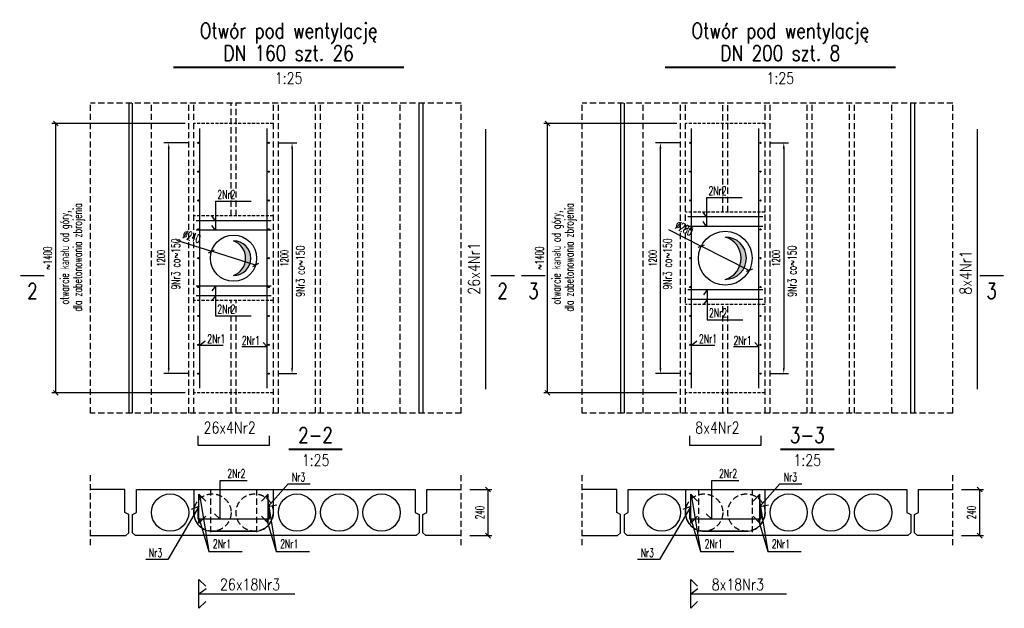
# Model space of a CAD drawing. Header units: millimetres. Extents: x 42034 to 81515, y -12159 to 10238.
# Tile 6 of 14: x 44724 to 49848, y 6983 to 10043. Entities that reach past the tile are written whole.
import ezdxf
from ezdxf.enums import TextEntityAlignment as Align

# ---------------------------------------------------------------- set-up
doc = ezdxf.new("R2010")
doc.units = ezdxf.units.MM
doc.header["$LTSCALE"] = 2.5
doc.linetypes.add('DASHED', pattern=[19.05, 12.7, -6.35])
doc.linetypes.add('DASHED2', pattern=[9.525, 6.35, -3.175])
for name, color, linetype in [('Gruba', 6, 'Continuous'), ('Niewidoczne', 181, 'DASHED'), ('Odnosnik_strzemiona', 40, 'Continuous'), ('Odnosnik_zbrojenie', 25, 'Continuous'), ('Opis_zbrojenie', 7, 'Continuous'), ('Otwory_projektowane', 3, 'Continuous'), ('Przekroj', 2, 'Continuous'), ('Przerywana', 5, 'DASHED'), ('Strzemiona', 4, 'Continuous'), ('Tekst', 31, 'Continuous'), ('Widok', 8, 'Continuous'), ('Wyburzenia', 115, 'DASHED2'), ('Wymiary', 86, 'Continuous'), ('Zbrojenie', 1, 'Continuous')]:
    doc.layers.add(name, color=color, linetype=linetype)
doc.styles.add('Romans', font='romans.shx', dxfattribs={"width": 0.6})
doc.styles.get("Standard").update_dxf_attribs({"font": 'romans.shx', "width": 0.65})
doc.styles.add('style1', font='romand.shx', dxfattribs={"width": 0.8})
doc.dimstyles.new('Skala_25', dxfattribs={"dimscale": 10, "dimtxt": 4.5, "dimasz": 2.5, "dimexe": 2, "dimexo": 4.5, "dimgap": 2, "dimtad": 1, "dimdec": 0, "dimdsep": 46, "dimtxsty": 'Romans', "dimblk": 'OBLIQUE', "dimcen": 0.09, "dimclrt": 31, "dimadec": 0, "dimazin": 0, "dimtfac": 1, "dimtdec": 0, "dimtix": 1, "dimtmove": 2, "dimatfit": 3, "dimldrblk": 'DOT', "dimfxl": 1, "dimtolj": 1, "dimtzin": 0, "dimarcsym": 0})
doc.dimstyles.new('Strzemiona_25', dxfattribs={"dimscale": 10, "dimtxt": 4, "dimasz": 3, "dimexe": 2.5, "dimexo": 5, "dimgap": 2, "dimtad": 1, "dimdec": 0, "dimrnd": 5, "dimzin": 9, "dimdsep": 46, "dimtxsty": 'Romans', "dimcen": 20, "dimclrt": 31, "dimadec": 1, "dimazin": 2, "dimtfac": 1, "dimtdec": 0, "dimtix": 1, "dimtmove": 2, "dimatfit": 2, "dimfxl": 1, "dimtolj": 1, "dimtzin": 0, "dimarcsym": 0})

# ---------------------------------------------------------------- blocks, each defined once
blk = doc.blocks.new('_Oblique')
at = {"color": 0, "linetype": 'ByBlock', "lineweight": -2}
blk.add_line((-0.5, -0.5), (0.5, 0.5), dxfattribs=at)
blk = doc.blocks.new('*D138')
at = {"layer": 'Defpoints', "color": 0, "transparency": 16777216}
for p in [(44912.5, 9503.2), (45630.3, 9503.2), (45630.3, 8103.2)]:
    blk.add_point(p, dxfattribs=at)
at = {"layer": 'Wymiary', "color": 0, "lineweight": -2, "transparency": 16777216}
for p, q in [((45585.3, 9503.2), (44892.5, 9503.2)), ((44912.5, 8103.2), (44912.5, 9503.2)), ((45585.3, 8103.2), (44892.5, 8103.2))]:
    blk.add_line(p, q, dxfattribs=at)
at = {"layer": 'Wymiary', "color": 0, "lineweight": -2, "transparency": 16777216, "xscale": 25, "yscale": 25, "zscale": 25}
for p, rotation in [((44912.5, 9503.2), 90), ((44912.5, 8103.2), 270)]:
    blk.add_blockref('_Oblique', p, dxfattribs=dict(at, rotation=rotation))
at = {"layer": 'Wymiary', "color": 31, "transparency": 16777216, "insert": (44870, 8803.2), "char_height": 45, "attachment_point": 5, "rotation": 90, "style": 'Romans'}
blk.add_mtext('\\A1;~1400', dxfattribs=at)
blk = doc.blocks.new('_Dot')
at = {"color": 0, "linetype": 'ByBlock', "lineweight": -2}
blk.add_line((-0.5, 0), (-1, 0), dxfattribs=at)
at = {"color": 0, "linetype": 'ByBlock', "const_width": 0.5}
blk.add_lwpolyline([(-0.25, 0, 1), (0.25, 0, 1)], format="xyb", close=True, dxfattribs=at)
blk = doc.blocks.new('*D139')
at = {"layer": 'Defpoints', "color": 0, "transparency": 16777216}
for p in [(46023.3, 9403.2), (46023.3, 8203.2), (46141.8, 8203.2)]:
    blk.add_point(p, dxfattribs=at)
at = {"layer": 'Odnosnik_strzemiona', "color": 0, "lineweight": -2, "transparency": 16777216}
for p, q in [((46073.3, 9403.2), (46166.8, 9403.2)), ((46141.8, 9373.2), (46141.8, 8233.2)), ((46073.3, 8203.2), (46166.8, 8203.2))]:
    blk.add_line(p, q, dxfattribs=at)
at = {"layer": 'Odnosnik_strzemiona', "color": 0, "transparency": 16777216}
for points in [[(46136.8, 9373.2), (46146.8, 9373.2), (46141.8, 9403.2)], [(46136.8, 8233.2), (46146.8, 8233.2), (46141.8, 8203.2)]]:
    blk.add_solid(points, dxfattribs=at)
at = {"layer": 'Odnosnik_strzemiona', "color": 31, "transparency": 16777216, "insert": (46101.8, 8803.2), "char_height": 40, "attachment_point": 5, "rotation": 90, "style": 'Romans'}
blk.add_mtext('\\A1;1200', dxfattribs=at)
blk = doc.blocks.new('*D140')
at = {"layer": 'Defpoints', "color": 0, "transparency": 16777216}
for p in [(45500, 9403.2), (45651.3, 9403.2), (45651.3, 8203.2)]:
    blk.add_point(p, dxfattribs=at)
at = {"layer": 'Odnosnik_strzemiona', "color": 0, "lineweight": -2, "transparency": 16777216}
for p, q in [((45601.3, 9403.2), (45475, 9403.2)), ((45500, 8233.2), (45500, 9373.2)), ((45601.3, 8203.2), (45475, 8203.2))]:
    blk.add_line(p, q, dxfattribs=at)
at = {"layer": 'Odnosnik_strzemiona', "color": 0, "transparency": 16777216}
for points in [[(45495, 9373.2), (45505, 9373.2), (45500, 9403.2)], [(45495, 8233.2), (45505, 8233.2), (45500, 8203.2)]]:
    blk.add_solid(points, dxfattribs=at)
at = {"layer": 'Odnosnik_strzemiona', "color": 31, "transparency": 16777216, "insert": (45460, 8803.2), "char_height": 40, "attachment_point": 5, "rotation": 90, "style": 'Romans'}
blk.add_mtext('\\A1;1200', dxfattribs=at)
blk = doc.blocks.new('*D141')
at = {"layer": 'Defpoints', "color": 0, "transparency": 16777216}
for p in [(47022.3, 7601.1), (47022.3, 7361.1), (47161, 7361.1)]:
    blk.add_point(p, dxfattribs=at)
at = {"layer": 'Wymiary', "color": 0, "lineweight": -2, "transparency": 16777216}
for p, q in [((47067.3, 7601.1), (47181, 7601.1)), ((47161, 7601.1), (47161, 7361.1)), ((47067.3, 7361.1), (47181, 7361.1))]:
    blk.add_line(p, q, dxfattribs=at)
at = {"layer": 'Wymiary', "color": 0, "lineweight": -2, "transparency": 16777216, "xscale": 25, "yscale": 25, "zscale": 25}
for p, rotation in [((47161, 7601.1), 90), ((47161, 7361.1), 270)]:
    blk.add_blockref('_Oblique', p, dxfattribs=dict(at, rotation=rotation))
at = {"layer": 'Wymiary', "color": 31, "transparency": 16777216, "insert": (47118.5, 7481.1), "char_height": 45, "attachment_point": 5, "rotation": 90, "style": 'Romans'}
blk.add_mtext('\\A1;240', dxfattribs=at)
blk = doc.blocks.new('*D142')
at = {"layer": 'Defpoints', "color": 0, "ltscale": 0.2, "transparency": 16777216}
for p in [(45722.8, 8839.2), (45951.8, 8767.3)]:
    blk.add_point(p, dxfattribs=at)
at = {"layer": 'Wymiary', "color": 0, "lineweight": -2, "ltscale": 0.2, "transparency": 16777216}
for p in [(45539.9, 8896.5), (45951.8, 8767.3)]:
    blk.add_line(p, (45722.8, 8839.2), dxfattribs=at)
at = {"layer": 'Wymiary', "color": 0, "lineweight": -2, "ltscale": 0.2, "transparency": 16777216, "xscale": 25, "yscale": 25, "zscale": 25}
for p, rotation in [((45722.8, 8839.2), 342.5749067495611), ((45951.8, 8767.3), 162.5749067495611)]:
    blk.add_blockref('_Oblique', p, dxfattribs=dict(at, rotation=rotation))
at = {"layer": 'Wymiary', "color": 31, "ltscale": 0.2, "transparency": 16777216, "insert": (45620.2, 8915.9), "char_height": 45, "attachment_point": 5, "rotation": 342.5749, "style": 'Romans'}
blk.add_mtext('\\A1;∅240', dxfattribs=at)
blk = doc.blocks.new('*D125')
at = {"layer": 'Defpoints', "color": 0, "transparency": 16777216}
for p in [(47471.2, 9503.2), (48188.9, 9503.2), (48188.9, 8103.2)]:
    blk.add_point(p, dxfattribs=at)
at = {"layer": 'Wymiary', "color": 0, "lineweight": -2, "transparency": 16777216}
for p, q in [((48143.9, 9503.2), (47451.2, 9503.2)), ((47471.2, 8103.2), (47471.2, 9503.2)), ((48143.9, 8103.2), (47451.2, 8103.2))]:
    blk.add_line(p, q, dxfattribs=at)
at = {"layer": 'Wymiary', "color": 0, "lineweight": -2, "transparency": 16777216, "xscale": 25, "yscale": 25, "zscale": 25}
for p, rotation in [((47471.2, 9503.2), 90), ((47471.2, 8103.2), 270)]:
    blk.add_blockref('_Oblique', p, dxfattribs=dict(at, rotation=rotation))
at = {"layer": 'Wymiary', "color": 31, "transparency": 16777216, "insert": (47428.7, 8803.2), "char_height": 45, "attachment_point": 5, "rotation": 90, "style": 'Romans'}
blk.add_mtext('\\A1;~1400', dxfattribs=at)
blk = doc.blocks.new('*D126')
at = {"layer": 'Defpoints', "color": 0, "transparency": 16777216}
for p in [(48581.9, 9403.2), (48581.9, 8203.2), (48700.4, 8203.2)]:
    blk.add_point(p, dxfattribs=at)
at = {"layer": 'Odnosnik_strzemiona', "color": 0, "lineweight": -2, "transparency": 16777216}
for p, q in [((48631.9, 9403.2), (48725.4, 9403.2)), ((48700.4, 9373.2), (48700.4, 8233.2)), ((48631.9, 8203.2), (48725.4, 8203.2))]:
    blk.add_line(p, q, dxfattribs=at)
at = {"layer": 'Odnosnik_strzemiona', "color": 0, "transparency": 16777216}
for points in [[(48695.4, 9373.2), (48705.4, 9373.2), (48700.4, 9403.2)], [(48695.4, 8233.2), (48705.4, 8233.2), (48700.4, 8203.2)]]:
    blk.add_solid(points, dxfattribs=at)
at = {"layer": 'Odnosnik_strzemiona', "color": 31, "transparency": 16777216, "insert": (48660.4, 8803.2), "char_height": 40, "attachment_point": 5, "rotation": 90, "style": 'Romans'}
blk.add_mtext('\\A1;1200', dxfattribs=at)
blk = doc.blocks.new('*D127')
at = {"layer": 'Defpoints', "color": 0, "transparency": 16777216}
for p in [(48058.6, 9403.2), (48209.9, 9403.2), (48209.9, 8203.2)]:
    blk.add_point(p, dxfattribs=at)
at = {"layer": 'Odnosnik_strzemiona', "color": 0, "lineweight": -2, "transparency": 16777216}
for p, q in [((48159.9, 9403.2), (48033.6, 9403.2)), ((48058.6, 8233.2), (48058.6, 9373.2)), ((48159.9, 8203.2), (48033.6, 8203.2))]:
    blk.add_line(p, q, dxfattribs=at)
at = {"layer": 'Odnosnik_strzemiona', "color": 0, "transparency": 16777216}
for points in [[(48053.6, 9373.2), (48063.6, 9373.2), (48058.6, 9403.2)], [(48053.6, 8233.2), (48063.6, 8233.2), (48058.6, 8203.2)]]:
    blk.add_solid(points, dxfattribs=at)
at = {"layer": 'Odnosnik_strzemiona', "color": 31, "transparency": 16777216, "insert": (48018.6, 8803.2), "char_height": 40, "attachment_point": 5, "rotation": 90, "style": 'Romans'}
blk.add_mtext('\\A1;1200', dxfattribs=at)
blk = doc.blocks.new('*D128')
at = {"layer": 'Defpoints', "color": 0, "transparency": 16777216}
for p in [(49580.9, 7601.1), (49580.9, 7361.1), (49719.6, 7361.1)]:
    blk.add_point(p, dxfattribs=at)
at = {"layer": 'Wymiary', "color": 0, "lineweight": -2, "transparency": 16777216}
for p, q in [((49625.9, 7601.1), (49739.6, 7601.1)), ((49719.6, 7601.1), (49719.6, 7361.1)), ((49625.9, 7361.1), (49739.6, 7361.1))]:
    blk.add_line(p, q, dxfattribs=at)
at = {"layer": 'Wymiary', "color": 0, "lineweight": -2, "transparency": 16777216, "xscale": 25, "yscale": 25, "zscale": 25}
for p, rotation in [((49719.6, 7601.1), 90), ((49719.6, 7361.1), 270)]:
    blk.add_blockref('_Oblique', p, dxfattribs=dict(at, rotation=rotation))
at = {"layer": 'Wymiary', "color": 31, "transparency": 16777216, "insert": (49677.1, 7481.1), "char_height": 45, "attachment_point": 5, "rotation": 90, "style": 'Romans'}
blk.add_mtext('\\A1;240', dxfattribs=at)
blk = doc.blocks.new('*D129')
at = {"layer": 'Defpoints', "color": 0, "ltscale": 0.2, "transparency": 16777216}
for p in [(48271, 8866.5), (48520.8, 8739.9)]:
    blk.add_point(p, dxfattribs=at)
at = {"layer": 'Wymiary', "color": 0, "lineweight": -2, "ltscale": 0.2, "transparency": 16777216}
for p in [(48100.1, 8953.1), (48520.8, 8739.9)]:
    blk.add_line(p, (48271, 8866.5), dxfattribs=at)
at = {"layer": 'Wymiary', "color": 0, "lineweight": -2, "ltscale": 0.2, "transparency": 16777216, "xscale": 25, "yscale": 25, "zscale": 25}
for p, rotation in [((48271, 8866.5), 333.1266755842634), ((48520.8, 8739.9), 153.1266755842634)]:
    blk.add_blockref('_Oblique', p, dxfattribs=dict(at, rotation=rotation))
at = {"layer": 'Wymiary', "color": 31, "ltscale": 0.2, "transparency": 16777216, "insert": (48182.5, 8959), "char_height": 45, "attachment_point": 5, "rotation": 333.1267, "style": 'Romans'}
blk.add_mtext('\\A1;∅280', dxfattribs=at)

msp = doc.modelspace()

# ---------------------------------------------------------------- hatches: boundary and pattern name
at = {"layer": 'Otwory_projektowane', "lineweight": 25}
h = msp.add_hatch(color=256, dxfattribs=at)
h.dxf.hatch_style = 1
h.paths.add_polyline_path([(45837.3, 8893.2, -0.694938), (45837.3, 8713.2, 1)])
h = msp.add_hatch(color=256, dxfattribs=at)
h.dxf.hatch_style = 1
h.paths.add_polyline_path([(48395.9, 8693.2, 1), (48395.9, 8913.2, -0.750275)])
at = {"layer": 'Strzemiona', "ltscale": 0.2}
h = msp.add_hatch(color=256, dxfattribs=at)
h.dxf.hatch_style = 1
h.paths.add_polyline_path([(45657.3, 9403.2, 1), (45651.3, 9403.2, 1)])
h = msp.add_hatch(color=256, dxfattribs=at)
h.dxf.hatch_style = 1
h.paths.add_polyline_path([(46023.3, 9403.2, 1), (46017.3, 9403.2, 1)])
h = msp.add_hatch(color=256, dxfattribs=at)
h.dxf.hatch_style = 1
h.paths.add_polyline_path([(48215.9, 9403.2, 1), (48209.9, 9403.2, 1)])
h = msp.add_hatch(color=256, dxfattribs=at)
h.dxf.hatch_style = 1
h.paths.add_polyline_path([(48581.9, 9403.2, 1), (48575.9, 9403.2, 1)])
h = msp.add_hatch(color=256, dxfattribs=at)
h.dxf.hatch_style = 1
h.paths.add_polyline_path([(45657.3, 9253.2, 1), (45651.3, 9253.2, 1)])
h = msp.add_hatch(color=256, dxfattribs=at)
h.dxf.hatch_style = 1
h.paths.add_polyline_path([(46023.3, 9253.2, 1), (46017.3, 9253.2, 1)])
h = msp.add_hatch(color=256, dxfattribs=at)
h.dxf.hatch_style = 1
h.paths.add_polyline_path([(48215.9, 9253.2, 1), (48209.9, 9253.2, 1)])
h = msp.add_hatch(color=256, dxfattribs=at)
h.dxf.hatch_style = 1
h.paths.add_polyline_path([(48581.9, 9253.2, 1), (48575.9, 9253.2, 1)])
h = msp.add_hatch(color=256, dxfattribs=at)
h.dxf.hatch_style = 1
h.paths.add_polyline_path([(45657.3, 9103.2, 1), (45651.3, 9103.2, 1)])
h = msp.add_hatch(color=256, dxfattribs=at)
h.dxf.hatch_style = 1
h.paths.add_polyline_path([(46023.3, 9103.2, 1), (46017.3, 9103.2, 1)])
h = msp.add_hatch(color=256, dxfattribs=at)
h.dxf.hatch_style = 1
h.paths.add_polyline_path([(48215.9, 9103.2, 1), (48209.9, 9103.2, 1)])
h = msp.add_hatch(color=256, dxfattribs=at)
h.dxf.hatch_style = 1
h.paths.add_polyline_path([(48581.9, 9103.2, 1), (48575.9, 9103.2, 1)])
h = msp.add_hatch(color=256, dxfattribs=at)
h.dxf.hatch_style = 1
h.paths.add_polyline_path([(45657.3, 8953.2, 1), (45651.3, 8953.2, 1)])
h = msp.add_hatch(color=256, dxfattribs=at)
h.dxf.hatch_style = 1
h.paths.add_polyline_path([(46023.3, 8953.2, 1), (46017.3, 8953.2, 1)])
h = msp.add_hatch(color=256, dxfattribs=at)
h.dxf.hatch_style = 1
h.paths.add_polyline_path([(48215.9, 8953.2, 1), (48209.9, 8953.2, 1)])
h = msp.add_hatch(color=256, dxfattribs=at)
h.dxf.hatch_style = 1
h.paths.add_polyline_path([(48581.9, 8953.2, 1), (48575.9, 8953.2, 1)])
h = msp.add_hatch(color=256, dxfattribs=at)
h.dxf.hatch_style = 1
h.paths.add_polyline_path([(45657.3, 8803.2, 1), (45651.3, 8803.2, 1)])
h = msp.add_hatch(color=256, dxfattribs=at)
h.dxf.hatch_style = 1
h.paths.add_polyline_path([(46023.3, 8803.2, 1), (46017.3, 8803.2, 1)])
h = msp.add_hatch(color=256, dxfattribs=at)
h.dxf.hatch_style = 1
h.paths.add_polyline_path([(48215.9, 8803.2, 1), (48209.9, 8803.2, 1)])
h = msp.add_hatch(color=256, dxfattribs=at)
h.dxf.hatch_style = 1
h.paths.add_polyline_path([(48581.9, 8803.2, 1), (48575.9, 8803.2, 1)])
h = msp.add_hatch(color=256, dxfattribs=at)
h.dxf.hatch_style = 1
h.paths.add_polyline_path([(45657.3, 8653.2, 1), (45651.3, 8653.2, 1)])
h = msp.add_hatch(color=256, dxfattribs=at)
h.dxf.hatch_style = 1
h.paths.add_polyline_path([(46023.3, 8653.2, 1), (46017.3, 8653.2, 1)])
h = msp.add_hatch(color=256, dxfattribs=at)
h.dxf.hatch_style = 1
h.paths.add_polyline_path([(48215.9, 8653.2, 1), (48209.9, 8653.2, 1)])
h = msp.add_hatch(color=256, dxfattribs=at)
h.dxf.hatch_style = 1
h.paths.add_polyline_path([(48581.9, 8653.2, 1), (48575.9, 8653.2, 1)])
h = msp.add_hatch(color=256, dxfattribs=at)
h.dxf.hatch_style = 1
h.paths.add_polyline_path([(45657.3, 8503.2, 1), (45651.3, 8503.2, 1)])
h = msp.add_hatch(color=256, dxfattribs=at)
h.dxf.hatch_style = 1
h.paths.add_polyline_path([(46023.3, 8503.2, 1), (46017.3, 8503.2, 1)])
h = msp.add_hatch(color=256, dxfattribs=at)
h.dxf.hatch_style = 1
h.paths.add_polyline_path([(48215.9, 8503.2, 1), (48209.9, 8503.2, 1)])
h = msp.add_hatch(color=256, dxfattribs=at)
h.dxf.hatch_style = 1
h.paths.add_polyline_path([(48581.9, 8503.2, 1), (48575.9, 8503.2, 1)])
h = msp.add_hatch(color=256, dxfattribs=at)
h.dxf.hatch_style = 1
h.paths.add_polyline_path([(45657.3, 8353.2, 1), (45651.3, 8353.2, 1)])
h = msp.add_hatch(color=256, dxfattribs=at)
h.dxf.hatch_style = 1
h.paths.add_polyline_path([(46023.3, 8353.2, 1), (46017.3, 8353.2, 1)])
h = msp.add_hatch(color=256, dxfattribs=at)
h.dxf.hatch_style = 1
h.paths.add_polyline_path([(48215.9, 8353.2, 1), (48209.9, 8353.2, 1)])
h = msp.add_hatch(color=256, dxfattribs=at)
h.dxf.hatch_style = 1
h.paths.add_polyline_path([(48581.9, 8353.2, 1), (48575.9, 8353.2, 1)])
h = msp.add_hatch(color=256, dxfattribs=at)
h.dxf.hatch_style = 1
h.paths.add_polyline_path([(45657.3, 8203.2, 1), (45651.3, 8203.2, 1)])
h = msp.add_hatch(color=256, dxfattribs=at)
h.dxf.hatch_style = 1
h.paths.add_polyline_path([(46023.3, 8203.2, 1), (46017.3, 8203.2, 1)])
h = msp.add_hatch(color=256, dxfattribs=at)
h.dxf.hatch_style = 1
h.paths.add_polyline_path([(48215.9, 8203.2, 1), (48209.9, 8203.2, 1)])
h = msp.add_hatch(color=256, dxfattribs=at)
h.dxf.hatch_style = 1
h.paths.add_polyline_path([(48581.9, 8203.2, 1), (48575.9, 8203.2, 1)])
at = {"layer": 'Zbrojenie'}
h = msp.add_hatch(color=256, dxfattribs=at)
h.dxf.hatch_style = 1
h.paths.add_polyline_path([(45667.3, 7565.1, 1), (45657.3, 7565.1, 1)])
h = msp.add_hatch(color=256, dxfattribs=at)
h.dxf.hatch_style = 1
h.paths.add_polyline_path([(46007.3, 7565.1, -1), (46017.3, 7565.1, -1)])
h = msp.add_hatch(color=256, dxfattribs=at)
h.dxf.hatch_style = 1
h.paths.add_polyline_path([(48225.9, 7565.1, 1), (48215.9, 7565.1, 1)])
h = msp.add_hatch(color=256, dxfattribs=at)
h.dxf.hatch_style = 1
h.paths.add_polyline_path([(48565.9, 7565.1, -1), (48575.9, 7565.1, -1)])
h = msp.add_hatch(color=256, dxfattribs=at)
h.dxf.hatch_style = 1
h.paths.add_polyline_path([(45667.3, 7437.1, 1), (45657.3, 7437.1, 1)])
h = msp.add_hatch(color=256, dxfattribs=at)
h.dxf.hatch_style = 1
h.paths.add_polyline_path([(46007.3, 7437.1, -1), (46017.3, 7437.1, -1)])
h = msp.add_hatch(color=256, dxfattribs=at)
h.dxf.hatch_style = 1
h.paths.add_polyline_path([(48225.9, 7437.1, 1), (48215.9, 7437.1, 1)])
h = msp.add_hatch(color=256, dxfattribs=at)
h.dxf.hatch_style = 1
h.paths.add_polyline_path([(48565.9, 7437.1, -1), (48575.9, 7437.1, -1)])

# ---------------------------------------------------------------- linework, layer by layer
at = {"layer": 'Gruba'}
for points, const_width in [([(45523.8, 9795.9), (46723.8, 9795.9)], 10), ([(48082.4, 9795.9), (49282.4, 9795.9)], 10), ([(44728.2, 8712.6), (44853.2, 8712.6)], 7.5), ([(47174.7, 8712.6), (47299.7, 8712.6)], 7.5), ([(47335.4, 8712.6), (47460.4, 8712.6)], 7.5), ([(49719.2, 8712.6), (49844.2, 8712.6)], 7.5), ([(46124, 7809.8), (46404, 7809.8)], 10), ([(48682.6, 7809.8), (48962.6, 7809.8)], 10)]:
    msp.add_lwpolyline(points, dxfattribs=dict(at, const_width=const_width))
at = {"layer": 'Niewidoczne'}
for p, q in [((45410.3, 7997.7), (45410.3, 9608.8)), ((45604.3, 7997.7), (45604.3, 9608.8)), ((45630.3, 7997.7), (45630.3, 9608.8)), ((45824.3, 9023.2), (45824.3, 9608.8)), ((45850.3, 9023.2), (45850.3, 9608.8)), ((46044.3, 7997.7), (46044.3, 9608.8)), ((46070.3, 7997.7), (46070.3, 9608.8)), ((46264.3, 7997.7), (46264.3, 9608.8)), ((46290.3, 7997.7), (46290.3, 9608.8)), ((46484.3, 7997.7), (46484.3, 9608.8)), ((46510.3, 7997.7), (46510.3, 9608.8)), ((46704.3, 7997.7), (46704.3, 9608.8)), ((47968.9, 7997.7), (47968.9, 9608.8)), ((48162.9, 7997.7), (48162.9, 9608.8)), ((48188.9, 7997.7), (48188.9, 9608.8)), ((48382.9, 9043.2), (48382.9, 9608.8)), ((48408.9, 9043.2), (48408.9, 9608.8)), ((48602.9, 7997.7), (48602.9, 9608.8)), ((48628.9, 7997.7), (48628.9, 9608.8)), ((48822.9, 7997.7), (48822.9, 9608.8)), ((48848.9, 7997.7), (48848.9, 9608.8)), ((49042.9, 7997.7), (49042.9, 9608.8)), ((49068.9, 7997.7), (49068.9, 9608.8)), ((49262.9, 7997.7), (49262.9, 9608.8)), ((45824.3, 7997.7), (45824.3, 8583.2)), ((45850.3, 7997.7), (45850.3, 8583.2)), ((48382.9, 7997.7), (48382.9, 8563.2)), ((48408.9, 7997.7), (48408.9, 8563.2)), ((45717.3, 7601.1), (45717.3, 7361.1)), ((45957.3, 7601.1), (45957.3, 7361.1)), ((48255.9, 7601.1), (48255.9, 7361.1)), ((48535.9, 7601.1), (48535.9, 7361.1))]:
    msp.add_line(p, q, dxfattribs=at)
for centre in [(45727.3, 7481.1), (45947.3, 7481.1), (48285.9, 7481.1), (48505.9, 7481.1)]:
    msp.add_circle(centre, 97, dxfattribs=at)
at = {"layer": 'Odnosnik_strzemiona'}
for p, q in [((46017.3, 7511.9), (46120.8, 7630.1)), ((46120.8, 7630.1), (46235.4, 7630.1)), ((48575.9, 7511.9), (48679.5, 7630.1)), ((48679.5, 7630.1), (48794, 7630.1)), ((45657.3, 7511.9), (45495.9, 7236.8)), ((45657.3, 7511.9), (45616, 7496.9)), ((46017.3, 7511.9), (46062.6, 7521.9)), ((48215.9, 7511.9), (48054.5, 7236.8)), ((48215.9, 7511.9), (48174.6, 7496.9)), ((48575.9, 7511.9), (48621.2, 7521.9)), ((45495.9, 7236.8), (45381.3, 7236.8)), ((48054.5, 7236.8), (47940, 7236.8))]:
    msp.add_line(p, q, dxfattribs=at)
at = {"layer": 'Odnosnik_zbrojenie', "ltscale": 0.2}
for p, q in [((45742.7, 9098.8), (45928.4, 9098.8)), ((45742.7, 9098.8), (45742.7, 8948.2)), ((48299, 9118.8), (48484.7, 9118.8)), ((48299, 9118.8), (48299, 8968.2)), ((45742.7, 8998.2), (45723.8, 9023.3)), ((48299, 9018.2), (48280.1, 9043.3)), ((45742.7, 8948.2), (45723.8, 8973.3)), ((48299, 8968.2), (48280.1, 8993.3)), ((45742.7, 8658.2), (45723.8, 8633.1)), ((45742.7, 8608.2), (45723.8, 8583.1)), ((45742.7, 8658.2), (45742.7, 8503.6)), ((48301.3, 8638.2), (48282.4, 8613.1)), ((48301.3, 8638.2), (48301.3, 8483.6)), ((48301.3, 8588.2), (48282.4, 8563.1)), ((45742.7, 8503.6), (45928.4, 8503.6)), ((48301.3, 8483.6), (48487, 8483.6)), ((45662.3, 8352), (45689.1, 8373.6)), ((45662.3, 8352), (45783.6, 8352)), ((46012.3, 8341.9), (45991.2, 8365.7)), ((48220.9, 8352), (48247.7, 8373.6)), ((48220.9, 8352), (48342.3, 8352)), ((48570.9, 8341.9), (48549.8, 8365.7)), ((46012.3, 8341.9), (45880.8, 8341.9)), ((48570.9, 8341.9), (48439.4, 8341.9))]:
    msp.add_line(p, q, dxfattribs=at)
at = {"layer": 'Odnosnik_zbrojenie'}
for p, q in [((45768, 7446.2), (45768, 7648.5)), ((45768, 7648.5), (45907.3, 7648.5)), ((48326.7, 7446.2), (48326.7, 7648.5)), ((48326.7, 7648.5), (48465.9, 7648.5)), ((45662.3, 7565.1), (45708.2, 7278.6)), ((46012.3, 7565.1), (46058.2, 7278.6)), ((48220.9, 7565.1), (48266.9, 7278.6)), ((48570.9, 7565.1), (48616.9, 7278.6)), ((45662.3, 7437.1), (45708.2, 7278.6)), ((45768, 7446.2), (45738.3, 7475.1)), ((46012.3, 7437.1), (46058.2, 7278.6)), ((48220.9, 7437.1), (48266.9, 7278.6)), ((48326.7, 7446.2), (48296.9, 7475.1)), ((48570.9, 7437.1), (48616.9, 7278.6)), ((45708.2, 7278.6), (45882.5, 7278.6)), ((46058.2, 7278.6), (46232.5, 7278.6)), ((48266.9, 7278.6), (48441.1, 7278.6)), ((48616.9, 7278.6), (48791.1, 7278.6))]:
    msp.add_line(p, q, dxfattribs=at)
at = {"layer": 'Opis_zbrojenie', "ltscale": 0.2}
for p, q in [((45657.3, 7058.4), (45694.9, 7086.1)), ((48215.9, 7058.4), (48253.6, 7086.1)), ((45657.3, 7058.4), (46155.5, 7058.4)), ((48215.9, 7058.4), (48714.2, 7058.4))]:
    msp.add_line(p, q, dxfattribs=at)
at = {"layer": 'Otwory_projektowane', "lineweight": 25}
for centre, radius in [((45837.3, 8803.2), 120), ((48395.9, 8803.2), 140)]:
    msp.add_circle(centre, radius, dxfattribs=at)
for centre, radius, start, end in [((45837.3, 8803.2), 90, 270, 90), ((45803.8, 8803.2), 96, 290.4062, 69.5938), ((48395.9, 8803.2), 110, 270, 90), ((48363.9, 8803.2), 114.6, 286.24, 73.76)]:
    msp.add_arc(centre, radius, start, end, dxfattribs=at)
at = {"layer": 'Przekroj'}
for points in [[(45272.3, 7601.1), (45092.3, 7601.1)], [(45092.3, 7361.1), (45277.3, 7361.1), (45292.3, 7376.1), (45292.3, 7471.1), (45272.3, 7481.1), (45272.3, 7601.1)], [(45332.3, 7601.1), (46782.3, 7601.1), (46782.3, 7481.1), (46802.3, 7471.1), (46802.3, 7376.1), (46787.3, 7361.1), (45327.3, 7361.1), (45312.3, 7376.1), (45312.3, 7471.1), (45332.3, 7481.1), (45332.3, 7601.1)], [(47022.3, 7361.1), (46837.3, 7361.1), (46822.3, 7376.1), (46822.3, 7471.1), (46842.3, 7481.1), (46842.3, 7601.1)], [(46842.3, 7601.1), (47022.3, 7601.1)], [(47830.9, 7601.1), (47650.9, 7601.1)], [(47650.9, 7361.1), (47835.9, 7361.1), (47850.9, 7376.1), (47850.9, 7471.1), (47830.9, 7481.1), (47830.9, 7601.1)], [(47890.9, 7601.1), (49340.9, 7601.1), (49340.9, 7481.1), (49360.9, 7471.1), (49360.9, 7376.1), (49345.9, 7361.1), (47885.9, 7361.1), (47870.9, 7376.1), (47870.9, 7471.1), (47890.9, 7481.1), (47890.9, 7601.1)], [(49580.9, 7361.1), (49395.9, 7361.1), (49380.9, 7376.1), (49380.9, 7471.1), (49400.9, 7481.1), (49400.9, 7601.1)], [(49400.9, 7601.1), (49580.9, 7601.1)]]:
    msp.add_lwpolyline(points, dxfattribs=at)
at = {"layer": 'Przekroj', "ltscale": 0.2}
for points in [[(45630.3, 7601.1), (45630.3, 7481.1, 0.414214), (45727.3, 7384.1), (45947.3, 7384.1, 0.414214), (46044.3, 7481.1), (46044.3, 7601.1)], [(48188.9, 7601.1), (48188.9, 7481.1, 0.414214), (48285.9, 7384.1), (48505.9, 7384.1, 0.414214), (48602.9, 7481.1), (48602.9, 7601.1)]]:
    msp.add_lwpolyline(points, format="xyb", dxfattribs=at)
at = {"layer": 'Przekroj'}
for centre in [(45507.3, 7481.1), (46167.3, 7481.1), (46387.3, 7481.1), (46607.3, 7481.1), (48065.9, 7481.1), (48725.9, 7481.1), (48945.9, 7481.1), (49165.9, 7481.1)]:
    msp.add_circle(centre, 97, dxfattribs=at)
at = {"layer": 'Przerywana'}
for p, q in [((45092.3, 7997.7), (45092.3, 9608.8)), ((47022.3, 9608.8), (45092.3, 9608.8)), ((47022.3, 7997.7), (47022.3, 9608.8)), ((47650.9, 7997.7), (47650.9, 9608.8)), ((49580.9, 9608.8), (47650.9, 9608.8)), ((49580.9, 7997.7), (49580.9, 9608.8)), ((47022.3, 7997.7), (45092.3, 7997.7)), ((49580.9, 7997.7), (47650.9, 7997.7)), ((45092.3, 7311.1), (45092.3, 7691.1)), ((47022.3, 7311.1), (47022.3, 7691.1)), ((47650.9, 7311.1), (47650.9, 7691.1)), ((49580.9, 7311.1), (49580.9, 7691.1))]:
    msp.add_line(p, q, dxfattribs=at)
at = {"layer": 'Strzemiona'}
for points in [[(45692.6, 7461.5), (45657.3, 7426.1), (45657.3, 7576.1), (45692.6, 7540.8)], [(45981.9, 7461.5), (46017.3, 7426.1), (46017.3, 7576.1), (45981.9, 7540.8)], [(48251.3, 7461.5), (48215.9, 7426.1), (48215.9, 7576.1), (48251.3, 7540.8)], [(48540.6, 7461.5), (48575.9, 7426.1), (48575.9, 7576.1), (48540.6, 7540.8)]]:
    msp.add_lwpolyline(points, dxfattribs=at)
at = {"layer": 'Strzemiona', "ltscale": 0.2}
for centre in [(45654.3, 9403.2), (46020.3, 9403.2), (48212.9, 9403.2), (48578.9, 9403.2), (45654.3, 9253.2), (46020.3, 9253.2), (48212.9, 9253.2), (48578.9, 9253.2), (45654.3, 9103.2), (46020.3, 9103.2), (48212.9, 9103.2), (48578.9, 9103.2), (45654.3, 8953.2), (46020.3, 8953.2), (48212.9, 8953.2), (48578.9, 8953.2), (45654.3, 8803.2), (46020.3, 8803.2), (48212.9, 8803.2), (48578.9, 8803.2), (45654.3, 8653.2), (46020.3, 8653.2), (48212.9, 8653.2), (48578.9, 8653.2), (45654.3, 8503.2), (46020.3, 8503.2), (48212.9, 8503.2), (48578.9, 8503.2), (45654.3, 8353.2), (46020.3, 8353.2), (48212.9, 8353.2), (48578.9, 8353.2), (45654.3, 8203.2), (46020.3, 8203.2), (48212.9, 8203.2), (48578.9, 8203.2)]:
    msp.add_circle(centre, 3, dxfattribs=at)
at = {"layer": 'Widok'}
for p, q in [((45292.3, 9608.8), (45292.3, 7997.7)), ((45312.3, 7997.7), (45312.3, 9608.8)), ((46802.3, 7997.7), (46802.3, 9608.8)), ((46822.3, 9608.8), (46822.3, 7997.7)), ((47850.9, 9608.8), (47850.9, 7997.7)), ((47870.9, 7997.7), (47870.9, 9608.8)), ((49360.9, 7997.7), (49360.9, 9608.8)), ((49380.9, 9608.8), (49380.9, 7997.7))]:
    msp.add_line(p, q, dxfattribs=at)
at = {"layer": 'Wyburzenia'}
for p, q in [((46044.3, 9503.2), (45630.3, 9503.2)), ((48602.9, 9503.2), (48188.9, 9503.2)), ((46044.3, 9023.2), (45630.3, 9023.2)), ((48602.9, 9043.2), (48188.9, 9043.2)), ((46044.3, 8583.2), (45630.3, 8583.2)), ((48602.9, 8563.2), (48188.9, 8563.2)), ((46044.3, 8103.2), (45630.3, 8103.2)), ((48602.9, 8103.2), (48188.9, 8103.2))]:
    msp.add_line(p, q, dxfattribs=at)
at = {"layer": 'Wymiary', "ltscale": 0.2}
for p, q in [((45947.3, 7384.1), (45727.3, 7384.1)), ((48505.9, 7384.1), (48285.9, 7384.1))]:
    msp.add_line(p, q, dxfattribs=at)
at = {"layer": 'Zbrojenie'}
for points in [[(45662.3, 8128.2), (45662.3, 9478.2)], [(46012.3, 8128.2), (46012.3, 9478.2)], [(47150.2, 8123.2), (47150.2, 9473.2)], [(48220.9, 8128.2), (48220.9, 9478.2)], [(48570.9, 8128.2), (48570.9, 9478.2)], [(49708.9, 8123.2), (49708.9, 9473.2)], [(48590.9, 9018.2), (48200.9, 9018.2)], [(46032.3, 8998.2), (45642.3, 8998.2)], [(48590.9, 8968.2), (48200.9, 8968.2)], [(46032.3, 8948.2), (45642.3, 8948.2)], [(46032.3, 8658.2), (45642.3, 8658.2)], [(46032.3, 8608.2), (45642.3, 8608.2)], [(48590.9, 8638.2), (48200.9, 8638.2)], [(48590.9, 8588.2), (48200.9, 8588.2)]]:
    msp.add_lwpolyline(points, dxfattribs=at)
at = {"layer": 'Zbrojenie', "ltscale": 0.2}
for points in [[(46022.3, 7879.1), (46022.3, 7829.1), (45652.3, 7829.1), (45652.3, 7879.1)], [(48580.9, 7879.1), (48580.9, 7829.1), (48210.9, 7829.1), (48210.9, 7879.1)], [(46022.3, 7496.2), (46022.3, 7446.2), (45652.3, 7446.2), (45652.3, 7496.2)], [(48580.9, 7496.2), (48580.9, 7446.2), (48210.9, 7446.2), (48210.9, 7496.2)], [(45692.6, 7018.8), (45657.3, 6983.4), (45657.3, 7133.4), (45692.6, 7098.1)], [(48251.3, 7018.8), (48215.9, 6983.4), (48215.9, 7133.4), (48251.3, 7098.1)]]:
    msp.add_lwpolyline(points, dxfattribs=at)
at = {"layer": 'Zbrojenie'}
for centre in [(45662.3, 7565.1), (46012.3, 7565.1), (48220.9, 7565.1), (48570.9, 7565.1), (45662.3, 7437.1), (46012.3, 7437.1), (48220.9, 7437.1), (48570.9, 7437.1)]:
    msp.add_circle(centre, 5, dxfattribs=at)

# ---------------------------------------------------------------- texts
at = {"layer": 'Gruba', "style": 'style1', "width": 0.8}
for s, p in [('Otwór pod wentylację', (46123.8, 9921.8)), ('Otwór pod wentylację', (48682.4, 9921.8)), ('DN 160 szt. 26', (46123.8, 9805.5)), ('DN 200 szt. 8', (48682.4, 9805.5)), ('2-2', (46264, 7819.5)), ('3-3', (48822.6, 7819.5))]:
    msp.add_text(s, height=80, dxfattribs=at).set_placement(p, align=Align.BOTTOM_CENTER)
for s, height, p in [('1:25', 60, (46123.8, 9769.2)), ('1:25', 60, (48682.4, 9769.2)), ('2', 80, (44790.7, 8672.6)), ('2', 80, (47237.2, 8672.6)), ('3', 80, (47397.9, 8672.6)), ('3', 80, (49781.7, 8672.6)), ('1:25', 60, (46264, 7783.2)), ('1:25', 60, (48822.6, 7783.2))]:
    msp.add_text(s, height=height, dxfattribs=at).set_placement(p, align=Align.TOP_CENTER)
at = {"layer": 'Odnosnik_strzemiona', "width": 0.65}
for p in [(45558.9, 8640.5), (48117.5, 8640.5), (46207.3, 8602.9), (48766, 8602.9)]:
    msp.add_text('9Nr3 co~150', height=45, rotation=90, dxfattribs=at).set_placement(p)
for p in [(46141.5, 7643), (48700.2, 7643), (45397.2, 7249.7), (47955.9, 7249.7)]:
    msp.add_text('Nr3', height=45, dxfattribs=at).set_placement(p)
at = {"layer": 'Odnosnik_zbrojenie', "ltscale": 0.2, "width": 0.65}
for s, p in [('2Nr2', (48308.9, 9131.6)), ('2Nr2', (45752.6, 9111.6)), ('2Nr2', (45752.6, 8516.4)), ('2Nr2', (48311.3, 8496.4)), ('2Nr1', (45700.4, 8362)), ('2Nr1', (48259.1, 8362)), ('2Nr1', (45880.4, 8353.6)), ('2Nr1', (48439, 8353.6))]:
    msp.add_text(s, height=45, dxfattribs=at).set_placement(p)
at = {"layer": 'Odnosnik_zbrojenie', "width": 0.65}
for s, p in [('2Nr2', (45805, 7661.5)), ('2Nr2', (48363.7, 7661.5)), ('2Nr1', (45729.8, 7296.2)), ('2Nr1', (46079.8, 7296.2)), ('2Nr1', (48288.5, 7296.2)), ('2Nr1', (48638.5, 7296.2))]:
    msp.add_text(s, height=45, dxfattribs=at).set_placement(p)
at = {"layer": 'Opis_zbrojenie', "ltscale": 0.2, "style": 'style1', "width": 0.8}
for s, p in [('26x4Nr1', (47118.7, 8613.6)), ('8x4Nr1', (49677.3, 8613.6))]:
    msp.add_text(s, height=60, rotation=90, dxfattribs=at).set_placement(p)
for s, p in [('26x4Nr2', (45681.1, 7892.2)), ('8x4Nr2', (48239.7, 7892.2)), ('26x18Nr3', (45766.8, 7077.2)), ('8x18Nr3', (48325.5, 7077.2))]:
    msp.add_text(s, height=60, dxfattribs=at).set_placement(p)
at = {"layer": 'Tekst', "width": 0.65}
for s, p in [('dla zabetonowania zbrojenia', (45047.6, 8807)), ('dla zabetonowania zbrojenia', (47606.2, 8807)), ('otwarcie kanału od góry,', (44980.5, 8807)), ('otwarcie kanału od góry,', (47539.1, 8807))]:
    msp.add_text(s, height=45, rotation=90, dxfattribs=at).set_placement(p, align=Align.CENTER)

# ---------------------------------------------------------------- dimensions: what is measured, and where the dimension line sits
at = {"layer": 'Odnosnik_strzemiona'}
for base, p1, p2, picture, middle in [((45500, 9403.2), (45651.3, 8203.2), (45651.3, 9403.2), '*D140', (45460, 8803.2)), ((46141.8, 8203.2), (46023.3, 9403.2), (46023.3, 8203.2), '*D139', (46101.8, 8803.2)), ((48058.6, 9403.2), (48209.9, 8203.2), (48209.9, 9403.2), '*D127', (48018.6, 8803.2)), ((48700.4, 8203.2), (48581.9, 9403.2), (48581.9, 8203.2), '*D126', (48660.4, 8803.2))]:
    dim = msp.add_linear_dim(base=base, p1=p1, p2=p2, angle=90, dimstyle='Strzemiona_25', dxfattribs=at)
    dim.commit()
    dim.dimension.update_dxf_attribs({"geometry": picture, "text_midpoint": middle})
at = {"layer": 'Wymiary'}
for base, p1, p2, picture, middle in [((44912.5, 9503.2), (45630.3, 8103.2), (45630.3, 9503.2), '*D138', (44870, 8803.2)), ((47471.2, 9503.2), (48188.9, 8103.2), (48188.9, 9503.2), '*D125', (47428.7, 8803.2))]:
    dim = msp.add_linear_dim(base=base, p1=p1, p2=p2, angle=270, text='~<>', dimstyle='Skala_25', dxfattribs=at)
    dim.commit()
    dim.dimension.update_dxf_attribs({"geometry": picture, "text_midpoint": middle})
at = {"layer": 'Wymiary', "ltscale": 0.2}
for p1, p2, picture, middle in [((48520.8, 8739.9), (48271, 8866.5), '*D129', (48182.5, 8959)), ((45951.8, 8767.3), (45722.8, 8839.2), '*D142', (45620.2, 8915.9))]:
    dim = msp.add_diameter_dim_2p(p1=p1, p2=p2, dimstyle='Skala_25', override={"dimfxl": 0}, dxfattribs=at)
    dim.commit()
    dim.dimension.update_dxf_attribs({"geometry": picture, "text_midpoint": middle})
at = {"layer": 'Wymiary'}
for base, p1, p2, picture, middle in [((47161, 7361.1), (47022.3, 7601.1), (47022.3, 7361.1), '*D141', (47118.5, 7481.1)), ((49719.6, 7361.1), (49580.9, 7601.1), (49580.9, 7361.1), '*D128', (49677.1, 7481.1))]:
    dim = msp.add_linear_dim(base=base, p1=p1, p2=p2, angle=90, dimstyle='Skala_25', dxfattribs=at)
    dim.commit()
    dim.dimension.update_dxf_attribs({"geometry": picture, "text_midpoint": middle})

doc.saveas('drawing.dxf')
